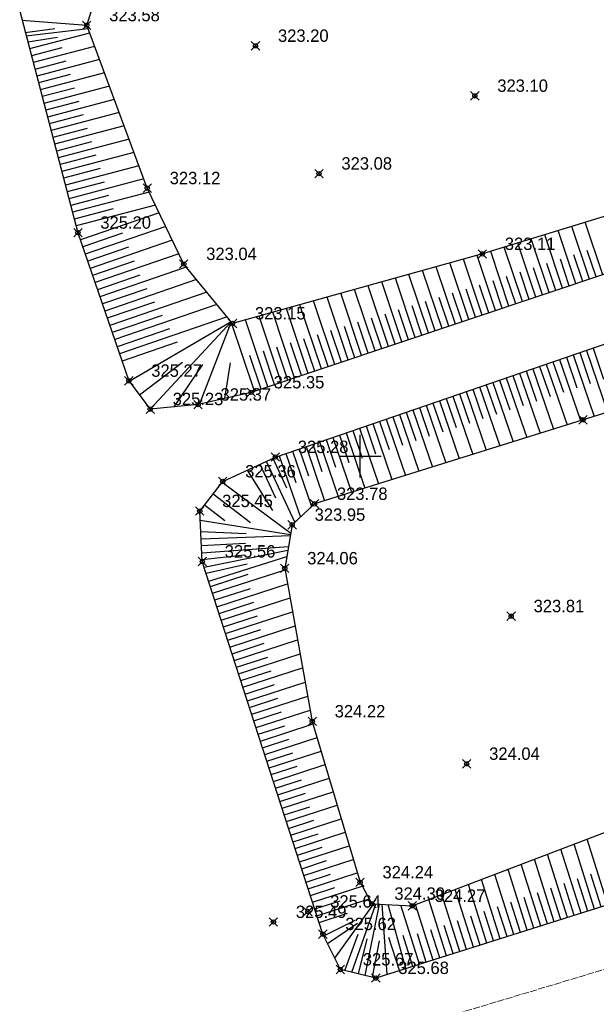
# Model space of a CAD drawing. Header units: metres. Extents: x 703769 to 722343, y 4313031 to 4317457.
# Tile 139 of 256: x 707554 to 707595, y 4313990 to 4314059. Entities that reach past the tile are written whole.
import ezdxf

# ---------------------------------------------------------------- set-up
doc = ezdxf.new("R2010")
doc.units = ezdxf.units.M
doc.header["$LTSCALE"] = 0.5
doc.header["$PDMODE"] = 35
doc.header["$PDSIZE"] = 0.3
doc.linetypes.add('Commnctn_Electr_VLP_High_Built_m1', pattern=[1, 1, 0])
for name, color, linetype in [('(001) Сетка', 92, 'Continuous'), ('(004) Точки рельефа', 7, 'Continuous'), ('(035) Откосы', 7, 'Continuous')]:
    doc.layers.add(name, color=color, linetype=linetype)
doc.layers.add('COMMN_OBJCT_ELCTR_L', color=7, linetype='Continuous', true_color=0x000000)
doc.styles.add('D-431', font='txt')

# ---------------------------------------------------------------- blocks, each defined once
blk = doc.blocks.new('Setka')
at = {"layer": '(001) Сетка'}
for p, q in [((0, 1.5), (0, -1.5)), ((-1.5, 0), (1.5, 0))]:
    blk.add_line(p, q, dxfattribs=at)

msp = doc.modelspace()

# ---------------------------------------------------------------- linework, layer by layer
at = {"layer": '(035) Откосы'}
for p, q in [((707559.362, 4314058.343, 324.842), (707555.115, 4314057.225, 324.842)), ((707557.088, 4314058.032, 324.842), (707554.989, 4314057.706, 324.842)), ((707557.389, 4314057.31, 324.842), (707555.242, 4314056.745, 324.842)), ((707559.71, 4314057.407, 324.842), (707555.368, 4314056.264, 324.842)), ((707557.689, 4314056.361, 324.842), (707555.495, 4314055.783, 324.842)), ((707560.058, 4314056.47, 324.842), (707555.621, 4314055.302, 324.842)), ((707560.407, 4314055.534, 324.842), (707555.874, 4314054.341, 324.842)), ((707557.99, 4314055.412, 324.842), (707555.748, 4314054.821, 324.842)), ((707558.291, 4314054.463, 324.842), (707556.001, 4314053.86, 324.842)), ((707560.755, 4314054.597, 324.842), (707556.128, 4314053.379, 324.842)), ((707558.592, 4314053.513, 324.842), (707556.254, 4314052.898, 324.842)), ((707561.103, 4314053.66, 324.842), (707556.381, 4314052.417, 324.842)), ((707561.452, 4314052.724, 324.842), (707556.634, 4314051.456, 324.842)), ((707558.892, 4314052.564, 324.842), (707556.507, 4314051.937, 324.842)), ((707559.193, 4314051.615, 324.842), (707556.76, 4314050.975, 324.842)), ((707561.8, 4314051.787, 324.842), (707556.887, 4314050.494, 324.842)), ((707559.494, 4314050.666, 324.842), (707557.013, 4314050.013, 324.842)), ((707562.148, 4314050.851, 324.842), (707557.14, 4314049.533, 324.842)), ((707562.496, 4314049.914, 324.842), (707557.393, 4314048.571, 324.842)), ((707559.794, 4314049.717, 324.842), (707557.267, 4314049.052, 324.842)), ((707560.095, 4314048.768, 324.842), (707557.52, 4314048.09, 324.842)), ((707562.845, 4314048.978, 324.842), (707557.646, 4314047.609, 324.842)), ((707560.396, 4314047.819, 324.842), (707557.773, 4314047.129, 324.842)), ((707563.193, 4314048.041, 324.842), (707557.899, 4314046.648, 324.842)), ((707563.569, 4314047.112, 324.842), (707558.152, 4314045.686, 324.842)), ((707560.697, 4314046.87, 324.842), (707558.026, 4314046.167, 324.842)), ((707561.034, 4314045.931, 324.842), (707558.279, 4314045.205, 324.842)), ((707564.008, 4314046.199, 324.842), (707558.405, 4314044.725, 324.842)), ((707564.27, 4314045.654, 324.91), (707558.705, 4314043.74, 324.91)), ((707564.735, 4314044.688, 324.91), (707559.052, 4314042.733, 324.91)), ((707593.737, 4314040.644, 324.842), (707592.483, 4314044.391, 324.842)), ((707594.684, 4314040.961, 324.842), (707593.438, 4314044.685, 324.842)), ((707595.631, 4314041.278, 324.842), (707594.393, 4314044.978, 324.842)), ((707561.691, 4314044.204, 324.91), (707558.878, 4314043.237, 324.91)), ((707565.2, 4314043.721, 324.91), (707559.398, 4314041.726, 324.91)), ((707591.843, 4314040.011, 324.842), (707590.574, 4314043.805, 324.842)), ((707592.79, 4314040.327, 324.842), (707591.529, 4314044.098, 324.842)), ((707562.096, 4314043.217, 324.91), (707559.225, 4314042.229, 324.91)), ((707589.949, 4314039.377, 324.842), (707588.664, 4314043.218, 324.842)), ((707590.896, 4314039.694, 324.842), (707589.619, 4314043.511, 324.842)), ((707595.158, 4314041.12, 324.842), (707594.537, 4314042.975, 324.842)), ((707565.665, 4314042.755, 324.91), (707559.744, 4314040.719, 324.91)), ((707587.108, 4314038.426, 324.842), (707585.788, 4314042.373, 324.842)), ((707588.055, 4314038.743, 324.842), (707586.751, 4314042.641, 324.842)), ((707589.002, 4314039.06, 324.842), (707587.709, 4314042.925, 324.842)), ((707593.264, 4314040.486, 324.842), (707592.635, 4314042.365, 324.842)), ((707594.211, 4314040.803, 324.842), (707593.586, 4314042.67, 324.842)), ((707562.502, 4314042.23, 324.91), (707559.571, 4314041.222, 324.91)), ((707566.194, 4314041.81, 324.91), (707560.091, 4314039.712, 324.91)), ((707584.267, 4314037.476, 324.842), (707582.898, 4314041.57, 324.842)), ((707585.214, 4314037.793, 324.842), (707583.861, 4314041.838, 324.842)), ((707586.161, 4314038.11, 324.842), (707584.824, 4314042.106, 324.842)), ((707591.37, 4314039.852, 324.842), (707590.733, 4314041.755, 324.842)), ((707592.317, 4314040.169, 324.842), (707591.684, 4314042.06, 324.842)), ((707562.907, 4314041.243, 324.91), (707559.917, 4314040.215, 324.91)), ((707566.916, 4314040.932, 324.91), (707560.437, 4314038.704, 324.91)), ((707582.373, 4314036.842, 324.842), (707580.971, 4314041.034, 324.842)), ((707583.32, 4314037.159, 324.842), (707581.934, 4314041.302, 324.842)), ((707589.476, 4314039.218, 324.842), (707588.831, 4314041.145, 324.842)), ((707590.423, 4314039.535, 324.842), (707589.782, 4314041.45, 324.842)), ((707563.409, 4314040.29, 324.91), (707560.264, 4314039.208, 324.91)), ((707579.532, 4314035.892, 324.842), (707578.081, 4314040.231, 324.842)), ((707580.479, 4314036.208, 324.842), (707579.044, 4314040.498, 324.842)), ((707581.426, 4314036.525, 324.842), (707580.007, 4314040.766, 324.842)), ((707586.635, 4314038.268, 324.842), (707585.97, 4314040.254, 324.842)), ((707587.582, 4314038.585, 324.842), (707586.926, 4314040.546, 324.842)), ((707588.529, 4314038.902, 324.842), (707587.88, 4314040.84, 324.842)), ((707567.637, 4314040.054, 324.91), (707560.783, 4314037.697, 324.91)), ((707577.639, 4314035.258, 324.842), (707576.154, 4314039.695, 324.842)), ((707578.585, 4314035.575, 324.842), (707577.117, 4314039.963, 324.842)), ((707584.741, 4314037.634, 324.842), (707584.06, 4314039.669, 324.842)), ((707585.688, 4314037.951, 324.842), (707585.015, 4314039.961, 324.842)), ((707563.943, 4314039.347, 324.91), (707560.61, 4314038.201, 324.91)), ((707568.359, 4314039.176, 324.91), (707561.13, 4314036.69, 324.91)), ((707574.798, 4314034.307, 324.842), (707573.264, 4314038.891, 324.842)), ((707575.745, 4314034.624, 324.842), (707574.227, 4314039.159, 324.842)), ((707576.692, 4314034.941, 324.842), (707575.191, 4314039.427, 324.842)), ((707581.9, 4314036.684, 324.842), (707581.195, 4314038.792, 324.842)), ((707582.847, 4314037.001, 324.842), (707582.15, 4314039.084, 324.842)), ((707583.794, 4314037.317, 324.842), (707583.105, 4314039.377, 324.842)), ((707564.477, 4314038.404, 324.91), (707560.956, 4314037.194, 324.91)), ((707569.08, 4314038.298, 324.91), (707561.476, 4314035.683, 324.91)), ((707571.957, 4314033.357, 324.842), (707570.374, 4314038.088, 324.842)), ((707572.904, 4314033.674, 324.842), (707571.337, 4314038.356, 324.842)), ((707573.851, 4314033.991, 324.842), (707572.301, 4314038.623, 324.842)), ((707580.006, 4314036.05, 324.842), (707579.284, 4314038.207, 324.842)), ((707580.953, 4314036.367, 324.842), (707580.239, 4314038.5, 324.842)), ((707565.011, 4314037.462, 324.91), (707561.303, 4314036.186, 324.91)), ((707571.01, 4314033.04, 324.842), (707569.368, 4314037.947, 324.842)), ((707578.112, 4314035.416, 324.842), (707577.374, 4314037.623, 324.842)), ((707579.059, 4314035.733, 324.842), (707578.329, 4314037.915, 324.842)), ((707575.271, 4314034.466, 324.842), (707574.508, 4314036.746, 324.842)), ((707576.218, 4314034.783, 324.842), (707575.463, 4314037.038, 324.842)), ((707577.165, 4314035.1, 324.842), (707576.419, 4314037.33, 324.842)), ((707565.545, 4314036.519, 324.91), (707561.649, 4314035.179, 324.91)), ((707573.377, 4314033.832, 324.842), (707572.598, 4314036.161, 324.842)), ((707574.324, 4314034.149, 324.842), (707573.553, 4314036.453, 324.842)), ((707594.943, 4314036.095, 325.412), (707595.693, 4314033.905, 325.412)), ((707571.483, 4314033.198, 324.842), (707570.688, 4314035.576, 324.842)), ((707572.43, 4314033.515, 324.842), (707571.643, 4314035.868, 324.842)), ((707592.583, 4314035.286, 325.412), (707594.063, 4314030.97, 325.412)), ((707593.055, 4314035.448, 325.412), (707593.797, 4314033.283, 325.412)), ((707593.527, 4314035.61, 325.412), (707595.016, 4314031.268, 325.412)), ((707593.999, 4314035.771, 325.412), (707594.745, 4314033.594, 325.412)), ((707594.471, 4314035.933, 325.412), (707595.968, 4314031.566, 325.412)), ((707590.696, 4314034.639, 325.412), (707592.158, 4314030.374, 325.412)), ((707591.168, 4314034.801, 325.412), (707591.901, 4314032.662, 325.412)), ((707591.64, 4314034.962, 325.412), (707593.111, 4314030.672, 325.412)), ((707592.112, 4314035.124, 325.412), (707592.849, 4314032.973, 325.412)), ((707588.809, 4314033.992, 325.412), (707590.253, 4314029.778, 325.412)), ((707589.281, 4314034.154, 325.412), (707590.005, 4314032.04, 325.412)), ((707589.752, 4314034.315, 325.412), (707591.206, 4314030.076, 325.412)), ((707590.224, 4314034.477, 325.412), (707590.953, 4314032.351, 325.412)), ((707586.921, 4314033.345, 325.412), (707588.349, 4314029.182, 325.412)), ((707587.393, 4314033.507, 325.412), (707588.109, 4314031.419, 325.412)), ((707587.865, 4314033.668, 325.412), (707589.301, 4314029.48, 325.412)), ((707588.337, 4314033.83, 325.412), (707589.057, 4314031.73, 325.412)), ((707584.562, 4314032.536, 325.412), (707585.265, 4314030.487, 325.412)), ((707585.034, 4314032.698, 325.412), (707586.444, 4314028.586, 325.412)), ((707585.506, 4314032.86, 325.412), (707586.213, 4314030.797, 325.412)), ((707585.978, 4314033.021, 325.412), (707587.396, 4314028.884, 325.412)), ((707586.45, 4314033.183, 325.412), (707587.161, 4314031.108, 325.412)), ((707582.675, 4314031.889, 325.412), (707583.369, 4314029.865, 325.412)), ((707583.147, 4314032.051, 325.412), (707584.539, 4314027.99, 325.412)), ((707583.619, 4314032.213, 325.412), (707584.317, 4314030.176, 325.412)), ((707584.09, 4314032.374, 325.412), (707585.491, 4314028.288, 325.412)), ((707580.788, 4314031.242, 325.412), (707581.473, 4314029.244, 325.412)), ((707581.259, 4314031.404, 325.412), (707582.634, 4314027.394, 325.412)), ((707581.731, 4314031.565, 325.412), (707582.421, 4314029.554, 325.412)), ((707582.203, 4314031.727, 325.412), (707583.586, 4314027.692, 325.412)), ((707578.428, 4314030.433, 325.412), (707579.777, 4314026.501, 325.412)), ((707578.9, 4314030.595, 325.412), (707579.577, 4314028.622, 325.412)), ((707579.372, 4314030.757, 325.412), (707580.729, 4314026.799, 325.412)), ((707579.844, 4314030.918, 325.412), (707580.525, 4314028.933, 325.412)), ((707580.316, 4314031.08, 325.412), (707581.681, 4314027.097, 325.412)), ((707576.541, 4314029.786, 325.412), (707577.872, 4314025.905, 325.412)), ((707577.013, 4314029.948, 325.412), (707577.68, 4314028.001, 325.412)), ((707577.485, 4314030.11, 325.412), (707578.824, 4314026.203, 325.412)), ((707577.957, 4314030.271, 325.412), (707578.628, 4314028.312, 325.412)), ((707574.654, 4314029.139, 325.412), (707575.967, 4314025.309, 325.412)), ((707575.126, 4314029.301, 325.412), (707575.784, 4314027.379, 325.412)), ((707575.597, 4314029.463, 325.412), (707576.919, 4314025.607, 325.412)), ((707576.069, 4314029.624, 325.412), (707576.732, 4314027.69, 325.412)), ((707572.766, 4314028.492, 325.412), (707574.255, 4314024.15, 325.412)), ((707573.238, 4314028.654, 325.412), (707573.946, 4314026.589, 325.412)), ((707573.71, 4314028.815, 325.412), (707575.053, 4314024.898, 325.412)), ((707574.182, 4314028.977, 325.412), (707574.836, 4314027.069, 325.412)), ((707571.397, 4314027.891, 325.412), (707572.498, 4314025.517, 325.412)), ((707571.85, 4314028.101, 325.412), (707573.856, 4314023.775, 325.412)), ((707572.302, 4314028.31, 325.412), (707573.271, 4314026.222, 325.412)), ((707570.492, 4314027.471, 325.412), (707572.287, 4314024.622, 325.412)), ((707568.098, 4314025.809, 325.412), (707570.727, 4314023.765, 325.412)), ((707567.486, 4314025.021, 325.412), (707568.905, 4314023.917, 325.412)), ((707567.216, 4314023.146, 325.412), (707570.435, 4314022.991, 325.412)), ((707567.266, 4314022.149, 325.412), (707570.374, 4314022.307, 325.412)), ((707567.317, 4314021.153, 325.412), (707570.314, 4314021.487, 325.412)), ((707567.588, 4314020.197, 325.412), (707570.503, 4314020.853, 325.412)), ((707567.895, 4314019.248, 325.412), (707570.562, 4314020.112, 325.412)), ((707568.049, 4314018.774, 325.412), (707573.17, 4314020.432, 325.412)), ((707568.356, 4314017.825, 325.412), (707573.348, 4314019.441, 325.412)), ((707568.203, 4314018.299, 325.412), (707570.731, 4314019.118, 325.412)), ((707568.51, 4314017.35, 325.412), (707570.973, 4314018.148, 325.412)), ((707568.664, 4314016.876, 325.412), (707573.526, 4314018.45, 325.412)), ((707568.971, 4314015.927, 325.412), (707573.704, 4314017.46, 325.412)), ((707568.817, 4314016.401, 325.412), (707571.216, 4314017.178, 325.412)), ((707569.125, 4314015.452, 325.412), (707571.459, 4314016.208, 325.412)), ((707569.278, 4314014.977, 325.412), (707573.883, 4314016.469, 325.412)), ((707569.432, 4314014.503, 325.412), (707571.702, 4314015.238, 325.412)), ((707569.586, 4314014.028, 325.412), (707574.061, 4314015.478, 325.412)), ((707569.893, 4314013.079, 325.412), (707574.239, 4314014.487, 325.412)), ((707569.739, 4314013.554, 325.412), (707571.945, 4314014.268, 325.412)), ((707570.047, 4314012.605, 325.412), (707572.188, 4314013.298, 325.412)), ((707570.2, 4314012.13, 325.412), (707574.418, 4314013.496, 325.412)), ((707570.354, 4314011.656, 325.412), (707572.43, 4314012.328, 325.412)), ((707570.508, 4314011.181, 325.412), (707574.596, 4314012.505, 325.412)), ((707570.661, 4314010.707, 325.412), (707572.673, 4314011.358, 325.412)), ((707570.815, 4314010.232, 325.412), (707574.774, 4314011.514, 325.412)), ((707570.969, 4314009.758, 325.412), (707572.916, 4314010.388, 325.412)), ((707571.122, 4314009.283, 325.412), (707574.952, 4314010.523, 325.412)), ((707571.276, 4314008.809, 325.412), (707573.159, 4314009.418, 325.412)), ((707571.43, 4314008.334, 325.412), (707575.151, 4314009.539, 325.412)), ((707571.584, 4314007.859, 325.412), (707573.439, 4314008.46, 325.412)), ((707571.737, 4314007.385, 325.412), (707575.436, 4314008.583, 325.412)), ((707571.891, 4314006.91, 325.412), (707573.734, 4314007.507, 325.412)), ((707572.045, 4314006.436, 325.412), (707575.72, 4314007.626, 325.412)), ((707572.198, 4314005.961, 325.412), (707574.03, 4314006.555, 325.412)), ((707572.352, 4314005.487, 325.412), (707576.004, 4314006.67, 325.412)), ((707572.506, 4314005.012, 325.412), (707574.326, 4314005.602, 325.412)), ((707572.659, 4314004.538, 325.412), (707576.288, 4314005.713, 325.412)), ((707572.967, 4314003.589, 325.412), (707576.572, 4314004.756, 325.412)), ((707572.813, 4314004.063, 325.412), (707574.622, 4314004.649, 325.412)), ((707573.12, 4314003.114, 325.412), (707574.917, 4314003.696, 325.412)), ((707573.274, 4314002.64, 325.412), (707576.856, 4314003.8, 325.412)), ((707573.428, 4314002.165, 325.412), (707575.213, 4314002.743, 325.412)), ((707573.581, 4314001.691, 325.412), (707577.141, 4314002.843, 325.412)), ((707573.735, 4314001.216, 325.412), (707575.509, 4314001.791, 325.412)), ((707573.889, 4314000.742, 325.412), (707577.425, 4314001.887, 325.412)), ((707595.999, 4313996.767, 325.412), (707594.536, 4314001.405, 325.412)), ((707574.042, 4314000.267, 325.412), (707575.805, 4314000.838, 325.412)), ((707574.196, 4313999.792, 325.412), (707577.709, 4314000.93, 325.412)), ((707594.096, 4313996.167, 325.412), (707592.669, 4314000.694, 325.412)), ((707595.048, 4313996.467, 325.412), (707593.602, 4314001.049, 325.412)), ((707574.35, 4313999.318, 325.412), (707576.1, 4313999.885, 325.412)), ((707574.503, 4313998.843, 325.412), (707577.993, 4313999.974, 325.412)), ((707592.193, 4313995.567, 325.412), (707590.801, 4313999.983, 325.412)), ((707593.145, 4313995.867, 325.412), (707591.735, 4314000.338, 325.412)), ((707590.291, 4313994.967, 325.412), (707588.933, 4313999.272, 325.412)), ((707591.242, 4313995.267, 325.412), (707589.867, 4313999.627, 325.412)), ((707574.657, 4313998.369, 325.412), (707576.396, 4313998.932, 325.412)), ((707574.811, 4313997.894, 325.412), (707578.277, 4313999.017, 325.412)), ((707588.388, 4313994.367, 325.412), (707587.065, 4313998.56, 325.412)), ((707589.339, 4313994.667, 325.412), (707587.999, 4313998.916, 325.412)), ((707594.572, 4313996.317, 325.412), (707593.854, 4313998.594, 325.412)), ((707595.523, 4313996.617, 325.412), (707594.796, 4313998.922, 325.412)), ((707574.965, 4313997.42, 325.412), (707576.692, 4313997.979, 325.412)), ((707575.118, 4313996.945, 325.412), (707578.625, 4313998.081, 325.412)), ((707586.485, 4313993.766, 325.412), (707585.197, 4313997.849, 325.412)), ((707587.436, 4313994.067, 325.412), (707586.131, 4313998.205, 325.412)), ((707592.669, 4313995.717, 325.412), (707591.968, 4313997.939, 325.412)), ((707593.62, 4313996.017, 325.412), (707592.911, 4313998.266, 325.412)), ((707575.272, 4313996.471, 325.412), (707577.072, 4313997.054, 325.412)), ((707575.426, 4313995.996, 325.412), (707579.117, 4313997.192, 325.412)), ((707584.582, 4313993.166, 325.412), (707583.33, 4313997.138, 325.412)), ((707585.534, 4313993.466, 325.412), (707584.263, 4313997.494, 325.412)), ((707590.766, 4313995.117, 325.412), (707590.083, 4313997.283, 325.412)), ((707591.718, 4313995.417, 325.412), (707591.026, 4313997.611, 325.412)), ((707582.679, 4313992.566, 325.412), (707581.364, 4313996.736, 325.412)), ((707583.631, 4313992.866, 325.412), (707582.396, 4313996.783, 325.412)), ((707588.863, 4313994.517, 325.412), (707588.198, 4313996.627, 325.412)), ((707589.815, 4313994.817, 325.412), (707589.14, 4313996.955, 325.412)), ((707575.579, 4313995.522, 325.412), (707577.594, 4313996.174, 325.412)), ((707575.904, 4313994.58, 325.412), (707578.138, 4313995.683, 325.412)), ((707586.009, 4313993.616, 325.412), (707585.37, 4313995.644, 325.412)), ((707586.961, 4313993.917, 325.412), (707586.312, 4313995.972, 325.412)), ((707587.912, 4313994.217, 325.412), (707587.255, 4313996.3, 325.412)), ((707584.106, 4313993.016, 325.412), (707583.485, 4313994.988, 325.412)), ((707585.058, 4313993.316, 325.412), (707584.427, 4313995.316, 325.412)), ((707577.404, 4313992.116, 325.412), (707578.336, 4313994.697, 325.412)), ((707578.375, 4313991.883, 325.412), (707578.968, 4313994.356, 325.412)), ((707581.252, 4313992.116, 325.412), (707580.511, 4313994.467, 325.412)), ((707582.204, 4313992.416, 325.412), (707581.518, 4313994.59, 325.412)), ((707583.155, 4313992.716, 325.412), (707582.526, 4313994.713, 325.412)), ((707579.345, 4313991.65, 325.412), (707579.843, 4313994.214, 325.412))]:
    msp.add_line(p, q, dxfattribs=at)
at = {"layer": '(035) Откосы', "flags": 128}
for points, elevation in [([(707580.771, 4314073.972), (707600.836, 4314079.863), (707621.682, 4314085.852), (707627.512, 4314066.627), (707630.406, 4314054.537), (707596.396, 4314041.534), (707570.785, 4314032.965), (707567.025, 4314032.098), (707563.646, 4314031.782)], 324.842), ([(707587.12, 4314042.744), (707569.461, 4314037.834), (707566.013, 4314042.031), (707563.435, 4314047.391), (707559.156, 4314058.896), (707560.452, 4314062.907), (707582.68, 4314069.979), (707603.382, 4314076.548), (707618.9, 4314079.718), (707623.057, 4314065.761), (707625.172, 4314054.559), (707612.322, 4314050.485), (707587.12, 4314042.744)], 322.815), ([(707580.771, 4314073.972), (707557.73, 4314067.133), (707555.495, 4314063.294), (707554.416, 4314059.882), (707558.532, 4314044.244)], 324.842), ([(707554.579, 4314059.261), (707559.156, 4314058.896)], 324.842), ([(707554.81, 4314058.386), (707556.904, 4314058.678)], 324.842), ([(707554.874, 4314058.143), (707559.238, 4314058.674)], 324.842), ([(707558.532, 4314044.244), (707562.129, 4314033.784), (707563.646, 4314031.782)], 324.91), ([(707569.368, 4314037.947), (707562.204, 4314033.764)], 324.842), ([(707569.368, 4314037.947), (707563.646, 4314031.782)], 324.842), ([(707569.368, 4314037.947), (707567.1, 4314032.078)], 324.842), ([(707640.517, 4314012.057), (707618.283, 4314004.358), (707600.756, 4313998.267), (707579.589, 4313991.592), (707577.083, 4313992.193), (707575.847, 4313994.695), (707567.324, 4314021.012), (707567.143, 4314024.581), (707568.769, 4314026.672), (707572.489, 4314028.397), (707596.83, 4314036.742)], 325.412), ([(707562.887, 4314032.783), (707565.929, 4314035.088)], 324.91), ([(707565.336, 4314031.94), (707567.356, 4314034.943)], 324.842), ([(707568.905, 4314032.531), (707569.323, 4314035.056)], 324.842), ([(707599.083, 4314032.54), (707575.254, 4314025.086), (707573.678, 4314023.609), (707573.152, 4314020.53), (707575.096, 4314009.726), (707578.474, 4313998.355), (707579.311, 4313996.842), (707582.165, 4313996.695), (707598.543, 4314002.93)], 323.008), ([(707568.723, 4314026.613), (707573.579, 4314023.028)], 325.412), ([(707567.176, 4314023.929), (707573.562, 4314022.932)], 325.412), ([(707567.242, 4314022.629), (707573.55, 4314022.859)], 325.412), ([(707567.293, 4314021.63), (707573.415, 4314022.069)], 325.412), ([(707567.451, 4314020.621), (707573.372, 4314021.816)], 325.412), ([(707567.775, 4314019.62), (707573.295, 4314021.366)], 325.412), ([(707576.688, 4313992.992), (707579.452, 4313996.835)], 325.412), ([(707577.895, 4313991.998), (707579.588, 4313996.822)], 325.412), ([(707578.827, 4313991.775), (707579.845, 4313996.814)], 325.412), ([(707580.39, 4313991.844), (707580.034, 4313996.805)], 325.412), ([(707581.716, 4313992.263), (707580.456, 4313996.783)], 325.412), ([(707576.179, 4313994.023), (707578.291, 4313995.464)], 325.412)]:
    msp.add_lwpolyline(points, dxfattribs=dict(at, elevation=elevation))
at = {"color": 0, "linetype": 'ByBlock', "lineweight": -2, "transparency": 16777216}
for p in [(707559.156, 4314058.896, 323.578), (707571.087, 4314057.444, 323.199), (707586.59, 4314053.913, 323.101), (707575.572, 4314048.416, 323.079), (707563.435, 4314047.391, 323.117), (707558.532, 4314044.244, 325.205), (707587.12, 4314042.744, 323.11), (707566.013, 4314042.031, 323.041), (707569.461, 4314037.834, 323.151), (707562.129, 4314033.784, 325.274), (707570.785, 4314032.965, 325.346), (707563.646, 4314031.782, 325.234), (707567.025, 4314032.098, 325.372), (707594.236, 4314031.024, 323.303), (707572.489, 4314028.397, 325.277), (707568.769, 4314026.672, 325.364), (707567.143, 4314024.581, 325.453), (707575.254, 4314025.086, 323.778), (707573.678, 4314023.609, 323.946), (707567.324, 4314021.012, 325.559), (707573.152, 4314020.53, 324.065), (707589.157, 4314017.153, 323.807), (707575.096, 4314009.726, 324.222), (707586.013, 4314006.724, 324.041), (707578.474, 4313998.355, 324.239), (707579.311, 4313996.842, 324.298), (707574.781, 4313996.285, 325.637), (707582.165, 4313996.695, 324.267), (707572.351, 4313995.551, 325.494), (707575.847, 4313994.695, 325.616), (707577.083, 4313992.193, 325.667), (707579.589, 4313991.592, 325.685)]:
    msp.add_point(p, dxfattribs=at)
at = {"layer": 'COMMN_OBJCT_ELCTR_L', "linetype": 'Commnctn_Electr_VLP_High_Built_m1', "lineweight": 20, "elevation": 325.416, "flags": 128}
msp.add_lwpolyline([(707556.588, 4313980.433), (707663.533, 4314012.592), (707719.586, 4314031.654), (707775.514, 4314050.056), (707832.756, 4314068.377), (708068.359, 4314142.305), (708068.718, 4314148.912)], dxfattribs=at)

# ---------------------------------------------------------------- block references
at = {"layer": '(001) Сетка'}
msp.add_blockref('Setka', (707578.465, 4314028.456), dxfattribs=at)

# ---------------------------------------------------------------- texts
at = {"layer": '(004) Точки рельефа', "style": 'D-431'}
for s, p in [('323.58', (707560.742, 4314059.179, 323.578)), ('323.20', (707572.673, 4314057.726, 323.199)), ('323.10', (707588.176, 4314054.195, 323.101)), ('323.08', (707577.158, 4314048.7, 323.079)), ('323.12', (707565.021, 4314047.67, 323.117)), ('325.20', (707560.118, 4314044.526, 325.205)), ('323.11', (707588.706, 4314043.023, 323.11)), ('323.04', (707567.599, 4314042.313, 323.041)), ('323.15', (707571.047, 4314038.115, 323.151)), ('325.27', (707563.715, 4314034.065, 325.274)), ('325.35', (707572.371, 4314033.246, 325.346)), ('325.37', (707568.611, 4314032.379, 325.372)), ('325.23', (707565.232, 4314032.063, 325.234)), ('325.28', (707574.075, 4314028.68, 325.277)), ('325.36', (707570.355, 4314026.957, 325.364)), ('323.78', (707576.84, 4314025.369, 323.778)), ('325.45', (707568.729, 4314024.862, 325.453)), ('323.95', (707575.264, 4314023.893, 323.946)), ('325.56', (707568.91, 4314021.297, 325.559)), ('324.06', (707574.738, 4314020.815, 324.065)), ('323.81', (707590.743, 4314017.436, 323.807)), ('324.22', (707576.682, 4314010.005, 324.222)), ('324.04', (707587.599, 4314007.007, 324.041)), ('324.24', (707580.06, 4313998.634, 324.239)), ('324.30', (707580.897, 4313997.124, 324.298)), ('324.27', (707583.751, 4313996.974, 324.267)), ('325.64', (707576.367, 4313996.57, 325.637)), ('325.49', (707573.937, 4313995.835, 325.494)), ('325.62', (707577.433, 4313994.98, 325.616)), ('325.67', (707578.669, 4313992.478, 325.667)), ('325.68', (707581.175, 4313991.877, 325.685))]:
    msp.add_text(s, height=0.875, dxfattribs=at).set_placement(p)

doc.saveas('drawing.dxf')
